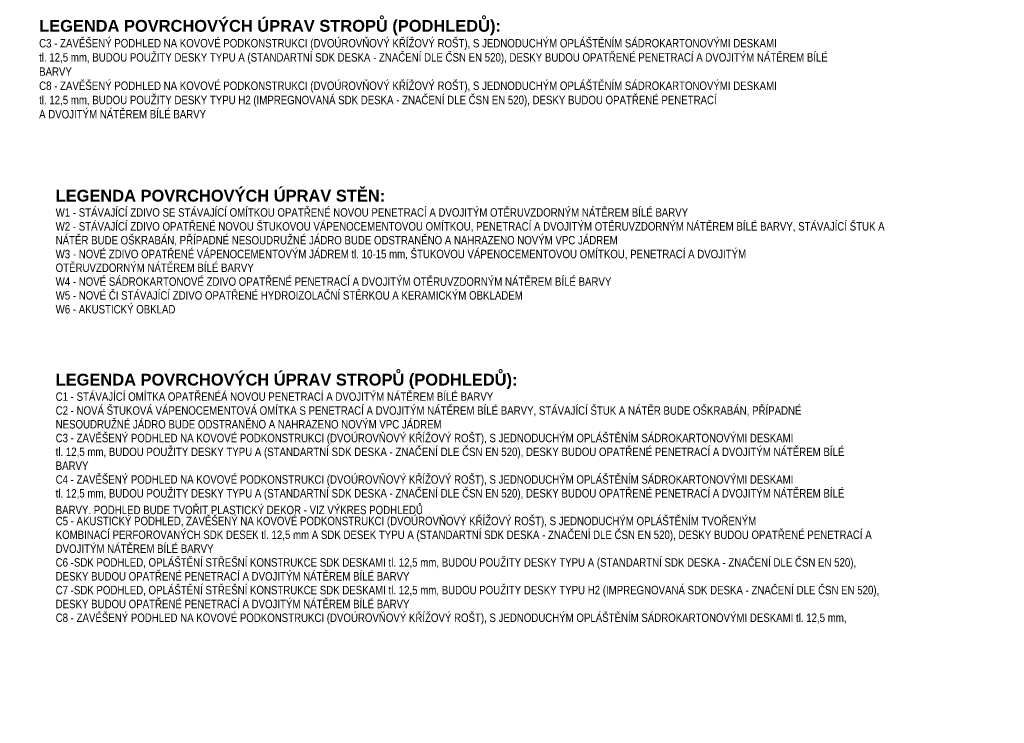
# Model space of a CAD drawing. Header units: millimetres. Extents: x 15381 to 191117, y -190522 to 367005.
# Tile 71 of 71: x 150096 to 170505, y 347527 to 362106. Entities that reach past the tile are written whole.
import ezdxf

# ---------------------------------------------------------------- set-up
doc = ezdxf.new("R2010")
doc.units = ezdxf.units.MM
doc.header["$MEASUREMENT"] = 0
doc.styles.add('GENEROVANÝ_STYL_2', font='txt')
doc.styles.add('GENEROVANÝ_STYL_5', font='txt')

msp = doc.modelspace()

# ---------------------------------------------------------------- texts
at = {"color": 7, "linetype": 'Continuous', "lineweight": 20, "attachment_point": 7}
for s, insert, char_height, style in [('\\A1;{\\pql;\\fArial|b1|i0|c238|p38;LEGENDA POVRCHOVÝCH ÚPRAV STROPŮ (PODHLEDŮ):}', (150499.2, 361783.5), 243.75, 'GENEROVANÝ_STYL_2'), ('\\A1;{\\pql;\\fArial Narrow|b0|i0|c238|p34;C3 - ZAVĚŠENÝ PODHLED NA KOVOVÉ PODKONSTRUKCI (DVOÚROVŇOVÝ KŘÍŽOVÝ ROŠT), S JEDNODUCHÝM OPLÁŠTĚNÍM SÁDROKARTONOVÝMI DESKAMI}', (150499.2, 361479.1), 174.8572, 'GENEROVANÝ_STYL_5'), ('\\A1;{\\pql;\\fArial Narrow|b0|i0|c238|p34;tl. 12,5 mm, BUDOU POUŽITY DESKY TYPU A (STANDARTNÍ SDK DESKA - ZNAČENÍ DLE ČSN EN 520), DESKY BUDOU OPATŘENÉ PENETRACÍ A DVOJITÝM NÁTĚREM BÍLÉ}', (150499.2, 361185.1), 174.8572, 'GENEROVANÝ_STYL_5'), ('\\A1;{\\pql;\\fArial Narrow|b0|i0|c238|p34;BARVY}', (150499.2, 360943), 174.857, 'GENEROVANÝ_STYL_5'), ('\\A1;{\\pql;\\fArial Narrow|b0|i0|c238|p34;C8 - ZAVĚŠENÝ PODHLED NA KOVOVÉ PODKONSTRUKCI (DVOÚROVŇOVÝ KŘÍŽOVÝ ROŠT), S JEDNODUCHÝM OPLÁŠTĚNÍM SÁDROKARTONOVÝMI DESKAMI}', (150499.2, 360597.2), 174.8572, 'GENEROVANÝ_STYL_5'), ('\\A1;{\\pql;\\fArial Narrow|b0|i0|c238|p34;tl. 12,5 mm, BUDOU POUŽITY DESKY TYPU H2 (IMPREGNOVANÁ SDK DESKA - ZNAČENÍ DLE ČSN EN 520), DESKY BUDOU OPATŘENÉ PENETRACÍ}', (150499.2, 360303.2), 174.8572, 'GENEROVANÝ_STYL_5'), ('\\A1;{\\pql;\\fArial Narrow|b0|i0|c238|p34;A DVOJITÝM NÁTĚREM BÍLÉ BARVY}', (150499.2, 360058.1), 174.857, 'GENEROVANÝ_STYL_5'), ('\\A1;{\\pql;\\fArial|b1|i0|c238|p38;LEGENDA POVRCHOVÝCH ÚPRAV STĚN:}', (150842, 358334.3), 243.75, 'GENEROVANÝ_STYL_2'), ('\\A1;{\\pql;\\fArial Narrow|b0|i0|c238|p34;W1 - STÁVAJÍCÍ ZDIVO SE STÁVAJÍCÍ OMÍTKOU OPATŘENÉ NOVOU PENETRACÍ A DVOJITÝM OTĚRUVZDORNÝM NÁTĚREM BÍLÉ BARVY}', (150842, 358022.2), 174.8572, 'GENEROVANÝ_STYL_5'), ('\\A1;{\\pql;\\fArial Narrow|b0|i0|c238|p34;W2 - STÁVAJÍCÍ ZDIVO OPATŘENÉ NOVOU ŠTUKOVOU VÁPENOCEMENTOVOU OMÍTKOU, PENETRACÍ A DVOJITÝM OTĚRUVZDORNÝM NÁTĚREM BÍLÉ BARVY, STÁVAJÍCÍ ŠTUK A}', (150842, 357703.9), 174.8572, 'GENEROVANÝ_STYL_5'), ('\\A1;{\\pql;\\fArial Narrow|b0|i0|c238|p34;NÁTĚR BUDE OŠKRABÁN, PŘÍPADNÉ NESOUDRUŽNÉ JÁDRO BUDE ODSTRANĚNO A NAHRAZENO NOVÝM VPC JÁDREM}', (150842, 357417.5), 174.8572, 'GENEROVANÝ_STYL_5'), ('\\A1;{\\pql;\\fArial Narrow|b0|i0|c238|p34;W3 - NOVÉ ZDIVO OPATŘENÉ VÁPENOCEMENTOVÝM JÁDREM tl. 10-15 mm, ŠTUKOVOU VÁPENOCEMENTOVOU OMÍTKOU, PENETRACÍ A DVOJITÝM}', (150842, 357131), 174.8572, 'GENEROVANÝ_STYL_5'), ('\\A1;{\\pql;\\fArial Narrow|b0|i0|c238|p34;OTĚRUVZDORNÝM NÁTĚREM BÍLÉ BARVY}', (150842, 356876.6), 174.857, 'GENEROVANÝ_STYL_5'), ('\\A1;{\\pql;\\fArial Narrow|b0|i0|c238|p34;W4 - NOVÉ SÁDROKARTONOVÉ ZDIVO OPATŘENÉ PENETRACÍ A DVOJITÝM OTĚRUVZDORNÝM NÁTĚREM BÍLÉ BARVY}', (150842, 356590), 174.8572, 'GENEROVANÝ_STYL_5'), ('\\A1;{\\pql;\\fArial Narrow|b0|i0|c238|p34;W5 - NOVÉ ČI STÁVAJÍCÍ ZDIVO OPATŘENÉ HYDROIZOLAČNÍ STĚRKOU A KERAMICKÝM OBKLADEM}', (150842, 356303.5), 174.8572, 'GENEROVANÝ_STYL_5'), ('\\A1;{\\pql;\\fArial Narrow|b0|i0|c238|p34;W6 - AKUSTICKÝ OBKLAD}', (150842, 356017.1), 174.857, 'GENEROVANÝ_STYL_5'), ('\\A1;{\\pql;\\fArial|b1|i0|c238|p38;LEGENDA POVRCHOVÝCH ÚPRAV STROPŮ (PODHLEDŮ):}', (150842, 354452.6), 243.75, 'GENEROVANÝ_STYL_2'), ('\\A1;{\\pql;\\fArial Narrow|b0|i0|c238|p34;C1 - STÁVAJÍCÍ OMÍTKA OPATŘENÉÁ NOVOU PENETRACÍ A DVOJITÝM NÁTĚREM BÍLÉ BARVY}', (150842, 354206.7), 174.8573, 'GENEROVANÝ_STYL_5'), ('\\A1;{\\pql;\\fArial Narrow|b0|i0|c238|p34;C2 - NOVÁ ŠTUKOVÁ VÁPENOCEMENTOVÁ OMÍTKA S PENETRACÍ A DVOJITÝM NÁTĚREM BÍLÉ BARVY, STÁVAJÍCÍ ŠTUK A NÁTĚR BUDE OŠKRABÁN, PŘÍPADNÉ}', (150842, 353888.4), 174.8573, 'GENEROVANÝ_STYL_5'), ('\\A1;{\\pql;\\fArial Narrow|b0|i0|c238|p34;NESOUDRUŽNÉ JÁDRO BUDE ODSTRANĚNO A NAHRAZENO NOVÝM VPC JÁDREM}', (150842, 353633.8), 174.8573, 'GENEROVANÝ_STYL_5'), ('\\A1;{\\pql;\\fArial Narrow|b0|i0|c238|p34;C3 - ZAVĚŠENÝ PODHLED NA KOVOVÉ PODKONSTRUKCI (DVOÚROVŇOVÝ KŘÍŽOVÝ ROŠT), S JEDNODUCHÝM OPLÁŠTĚNÍM SÁDROKARTONOVÝMI DESKAMI}', (150842, 353298.6), 174.8573, 'GENEROVANÝ_STYL_5'), ('\\A1;{\\pql;\\fArial Narrow|b0|i0|c238|p34;tl. 12,5 mm, BUDOU POUŽITY DESKY TYPU A (STANDARTNÍ SDK DESKA - ZNAČENÍ DLE ČSN EN 520), DESKY BUDOU OPATŘENÉ PENETRACÍ A DVOJITÝM NÁTĚREM BÍLÉ}', (150842, 353012.2), 174.8573, 'GENEROVANÝ_STYL_5'), ('\\A1;{\\pql;\\fArial Narrow|b0|i0|c238|p34;BARVY}', (150842, 352777.5), 174.857, 'GENEROVANÝ_STYL_5'), ('\\A1;{\\pql;\\fArial Narrow|b0|i0|c238|p34;C4 - ZAVĚŠENÝ PODHLED NA KOVOVÉ PODKONSTRUKCI (DVOÚROVŇOVÝ KŘÍŽOVÝ ROŠT), S JEDNODUCHÝM OPLÁŠTĚNÍM SÁDROKARTONOVÝMI DESKAMI}', (150842, 352439.3), 174.8573, 'GENEROVANÝ_STYL_5'), ('\\A1;{\\pql;\\fArial Narrow|b0|i0|c238|p34;tl. 12,5 mm, BUDOU POUŽITY DESKY TYPU A (STANDARTNÍ SDK DESKA - ZNAČENÍ DLE ČSN EN 520), DESKY BUDOU OPATŘENÉ PENETRACÍ A DVOJITÝM NÁTĚREM BÍLÉ}', (150842, 352152.8), 174.8573, 'GENEROVANÝ_STYL_5'), ('\\A1;{\\pql;\\fArial Narrow|b0|i0|c238|p34;BARVY. PODHLED BUDE TVOŘIT PLASTICKÝ DEKOR - VIZ VÝKRES PODHLEDŮ}', (150842, 351858.5), 174.8573, 'GENEROVANÝ_STYL_5'), ('\\A1;{\\pql;\\fArial Narrow|b0|i0|c238|p34;C5 - AKUSTICKÝ PODHLED, ZAVĚŠENÝ NA KOVOVÉ PODKONSTRUKCI (DVOÚROVŇOVÝ KŘÍŽOVÝ ROŠT), S JEDNODUCHÝM OPLÁŠTĚNÍM TVOŘENÝM}', (150842, 351579.9), 174.8573, 'GENEROVANÝ_STYL_5'), ('\\A1;{\\pql;\\fArial Narrow|b0|i0|c238|p34;KOMBINACÍ PERFOROVANÝCH SDK DESEK tl. 12,5 mm A SDK DESEK TYPU A (STANDARTNÍ SDK DESKA - ZNAČENÍ DLE ČSN EN 520), DESKY BUDOU OPATŘENÉ PENETRACÍ A}', (150842, 351293.4), 174.8573, 'GENEROVANÝ_STYL_5'), ('\\A1;{\\pql;\\fArial Narrow|b0|i0|c238|p34;DVOJITÝM NÁTĚREM BÍLÉ BARVY}', (150842, 351055.9), 174.857, 'GENEROVANÝ_STYL_5'), ('\\A1;{\\pql;\\fArial Narrow|b0|i0|c238|p34;C6 -SDK PODHLED, OPLÁŠTĚNÍ STŘEŠNÍ KONSTRUKCE SDK DESKAMI tl. 12,5 mm, BUDOU POUŽITY DESKY TYPU A (STANDARTNÍ SDK DESKA - ZNAČENÍ DLE ČSN EN 520),}', (150842, 350720.5), 174.8573, 'GENEROVANÝ_STYL_5'), ('\\A1;{\\pql;\\fArial Narrow|b0|i0|c238|p34;DESKY BUDOU OPATŘENÉ PENETRACÍ A DVOJITÝM NÁTĚREM BÍLÉ BARVY}', (150842, 350482.8), 174.8573, 'GENEROVANÝ_STYL_5'), ('\\A1;{\\pql;\\fArial Narrow|b0|i0|c238|p34;C7 -SDK PODHLED, OPLÁŠTĚNÍ STŘEŠNÍ KONSTRUKCE SDK DESKAMI tl. 12,5 mm, BUDOU POUŽITY DESKY TYPU H2 (IMPREGNOVANÁ SDK DESKA - ZNAČENÍ DLE ČSN EN 520),}', (150842, 350147.6), 174.8573, 'GENEROVANÝ_STYL_5'), ('\\A1;{\\pql;\\fArial Narrow|b0|i0|c238|p34;DESKY BUDOU OPATŘENÉ PENETRACÍ A DVOJITÝM NÁTĚREM BÍLÉ BARVY}', (150842, 349909.9), 174.8573, 'GENEROVANÝ_STYL_5'), ('\\A1;{\\pql;\\fArial Narrow|b0|i0|c238|p34;C8 - ZAVĚŠENÝ PODHLED NA KOVOVÉ PODKONSTRUKCI (DVOÚROVŇOVÝ KŘÍŽOVÝ ROŠT), S JEDNODUCHÝM OPLÁŠTĚNÍM SÁDROKARTONOVÝMI DESKAMI tl. 12,5 mm,}', (150842, 349574.7), 174.8573, 'GENEROVANÝ_STYL_5'), ('\\A1;{\\pql;\\fArial Narrow|b0|i0|c238|p34;C3 - ZAVĚŠENÝ PODHLED NA KOVOVÉ PODKONSTRUKCI (DVOÚROVŇOVÝ KŘÍŽOVÝ ROŠT), S JEDNODUCHÝM OPLÁŠTĚNÍM SÁDROKARTONOVÝMI DESKAMI}', (133435.2, 348456.1), 174.8572, 'GENEROVANÝ_STYL_5'), ('\\A1;{\\pql;\\fArial Narrow|b0|i0|c238|p34;tl. 12,5 mm, BUDOU POUŽITY DESKY TYPU A (STANDARTNÍ SDK DESKA - ZNAČENÍ DLE ČSN EN 520), DESKY BUDOU OPATŘENÉ PENETRACÍ A DVOJITÝM NÁTĚREM BÍLÉ}', (133435.2, 348162.1), 174.8572, 'GENEROVANÝ_STYL_5'), ('\\A1;{\\pql;\\fArial Narrow|b0|i0|c238|p34;C8 - ZAVĚŠENÝ PODHLED NA KOVOVÉ PODKONSTRUKCI (DVOÚROVŇOVÝ KŘÍŽOVÝ ROŠT), S JEDNODUCHÝM OPLÁŠTĚNÍM SÁDROKARTONOVÝMI DESKAMI}', (133435.2, 347574.2), 174.8572, 'GENEROVANÝ_STYL_5')]:
    msp.add_mtext(s, dxfattribs=dict(at, insert=insert, char_height=char_height, style=style))

doc.saveas('drawing.dxf')
